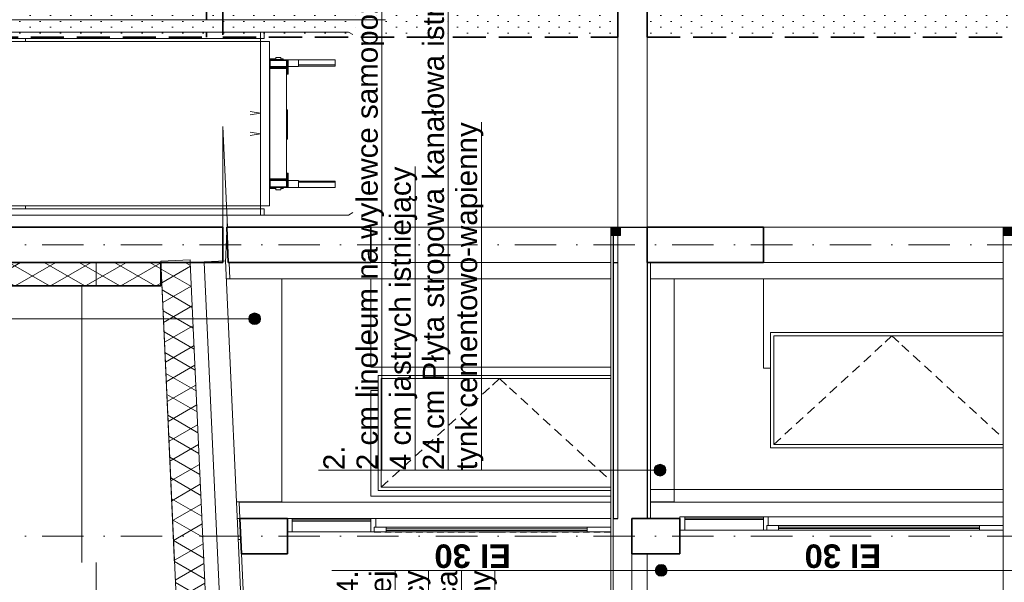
# Model space of a CAD drawing. Header units: millimetres. Extents: x -8078 to 241103, y -4319 to 602442.
# Tile 42 of 148: x 19340 to 27720, y 287270 to 292062. Entities that reach past the tile are written whole.
import ezdxf

# ---------------------------------------------------------------- set-up
doc = ezdxf.new("R2010")
doc.units = ezdxf.units.MM
doc.header["$MEASUREMENT"] = 0
doc.set_wipeout_variables(frame=1)
for name, pattern in [('Krawędzie ukryte', [3.912222, 2.822222, -1.09]), ('Kropki i Kreski', [6.702778, 3.527778, -1.763889, 0, -1.411111]), ('Wipeout_Contour', [1000, 0, -1000])]:
    doc.linetypes.add(name, pattern=pattern)
for name, color, linetype in [('#podkład', 252, 'Continuous'), ('- A - ocieplenie', 7, 'Continuous'), ('2D - Ogólne', 7, 'Continuous'), ('2D - Rysunki i Obrazki', 7, 'Continuous'), ('Konstrukcja - Dach', 7, 'Continuous'), ('Konstrukcja - Siatka mod', 7, 'Continuous'), ('Konstrukcja - Stropy', 7, 'Continuous'), ('Konstrukcja - Ściany działowe', 7, 'Continuous'), ('Konstrukcja - Ściany nośne wew..P', 7, 'Continuous'), ('Konstrukcja - Ściany zewnętrzne', 7, 'Continuous'), ('Opisy - Etykiety', 7, 'Continuous'), ('Opisy - Tekst', 7, 'Continuous')]:
    doc.layers.add(name, color=color, linetype=linetype)
doc.styles.add('STYL_AUTOMATYCZNY_12', font='txt')
doc.styles.add('STYL_AUTOMATYCZNY_3', font='txt')
pattern_1 = [(90, (-1702.6, 957497.23), (-173.20508, 1e-14), [0, -100]), (90, (-1789.2, 957547.23), (-173.20508, 1e-14), [0, -100])]
pattern_2 = [(150, (-1702.6, 957497.23), (-75, -129.90381), []), (210, (-1702.6, 957497.23), (-75, 129.90381), [])]

# ---------------------------------------------------------------- blocks, each defined once
blk = doc.blocks.new('qqe433333')
at = {"layer": '- A - ocieplenie', "linetype": 'Continuous', "lineweight": 15}
h = blk.add_hatch(dxfattribs=at)
h.set_pattern_fill('Izolacja_miękka_0008', color=252, angle=90, style=0, pattern_type=2)
h.set_pattern_definition(pattern_2)
h.paths.add_polyline_path([(-21822.6, 675719.5), (-18850.4, 675719.5), (-18850.4, 675908.8), (-18850.9, 675919.5), (-21822.6, 675919.5)])
at = {"layer": '2D - Ogólne', "linetype": 'Continuous', "lineweight": 0}
for points in [[(-14937.6, 676219.5), (-15022.6, 676219.5), (-15022.6, 676149.5), (-14937.6, 676149.5)], [(-11597.6, 676219.5), (-11682.6, 676219.5), (-11682.6, 676149.5), (-11597.6, 676149.5)]]:
    blk.add_hatch(color=252, dxfattribs=at).paths.add_polyline_path(points)
at = {"layer": 'Konstrukcja - Dach', "linetype": 'Continuous', "lineweight": 15}
h = blk.add_hatch(dxfattribs=at)
h.set_pattern_fill('Izolacja_miękka_0008', color=252, angle=90, style=0, pattern_type=2)
h.set_pattern_definition(pattern_2)
h.paths.add_polyline_path([(-18521.6, 668889.5), (-18521.6, 668689.5), (-18273.1, 668700.8), (-18600.9, 675919.5), (-18850.9, 675919.5), (-18531.7, 668889.5)])
at = {"layer": 'Konstrukcja - Ściany nośne wew..P', "linetype": 'Continuous', "lineweight": 15}
h = blk.add_hatch(dxfattribs=at)
h.set_pattern_fill('Tynk_0008', color=252, angle=90, style=0, pattern_type=2)
h.set_pattern_definition(pattern_1)
h.paths.add_polyline_path([(-21522.6, 677839.5), (-18322.6, 677839.5), (-18322.6, 678139.5), (-21522.6, 678139.5)])
h = blk.add_hatch(dxfattribs=at)
h.set_pattern_fill('Tynk_0008', color=252, angle=90, style=0, pattern_type=2)
h.set_pattern_definition(pattern_1)
h.paths.add_polyline_path([(-14962.6, 677839.5), (-14962.6, 678055.5), (-18322.6, 678055.5), (-18322.6, 677839.5)])
h = blk.add_hatch(dxfattribs=at)
h.set_pattern_fill('Tynk_0008', color=252, angle=90, style=0, pattern_type=2)
h.set_pattern_definition(pattern_1)
h.paths.add_polyline_path([(-14712.6, 678055.5), (-14712.6, 677839.5), (-11642.6, 677839.5), (-11642.6, 678055.5)])
at = {"layer": 'Opisy - Etykiety', "linetype": 'Continuous', "lineweight": 13}
for points in [[(-18052.8, 675390.2), (-18033.7, 675394), (-18017.5, 675404.8), (-18006.6, 675421), (-18002.8, 675440.2), (-18006.6, 675459.3), (-18017.5, 675475.5), (-18033.7, 675486.4), (-18052.8, 675490.2), (-18072, 675486.4), (-18088.2, 675475.5), (-18099, 675459.3), (-18102.8, 675440.2), (-18099, 675421), (-18088.2, 675404.8), (-18072, 675394)], [(-14602.6, 674101.3), (-14583.5, 674105.1), (-14567.2, 674115.9), (-14556.4, 674132.1), (-14552.6, 674151.3), (-14556.4, 674170.4), (-14567.2, 674186.6), (-14583.5, 674197.5), (-14602.6, 674201.3), (-14621.7, 674197.5), (-14638, 674186.6), (-14648.8, 674170.4), (-14652.6, 674151.3), (-14648.8, 674132.1), (-14638, 674115.9), (-14621.7, 674105.1)], [(-14592.6, 673247.6), (-14573.5, 673251.4), (-14557.2, 673262.2), (-14546.4, 673278.4), (-14542.6, 673297.6), (-14546.4, 673316.7), (-14557.2, 673332.9), (-14573.5, 673343.8), (-14592.6, 673347.6), (-14611.7, 673343.8), (-14628, 673332.9), (-14638.8, 673316.7), (-14642.6, 673297.6), (-14638.8, 673278.4), (-14628, 673262.2), (-14611.7, 673251.4)]]:
    blk.add_hatch(color=252, dxfattribs=at).paths.add_polyline_path(points)
at = {"color": 252, "linetype": 'Continuous', "lineweight": 13, "ltscale": 100, "flags": 128}
blk.add_lwpolyline([(-14592.6, 673297.6), (-11342.6, 673297.6)], dxfattribs=at)
at = {"layer": '2D - Ogólne', "color": 252, "linetype": 'Continuous', "lineweight": 13, "ltscale": 100}
blk.add_line((-11682.6, 673987.4), (-14682.6, 673987.4), dxfattribs=at)
at = {"layer": '2D - Ogólne', "color": 252, "linetype": 'Continuous', "lineweight": 13, "ltscale": 100, "flags": 128}
for points in [[(-14937.6, 676219.5), (-14937.6, 676149.5), (-15022.6, 676149.5), (-15022.6, 676219.5)], [(-11597.6, 676219.5), (-11597.6, 676149.5), (-11682.6, 676149.5), (-11682.6, 676219.5)], [(-19402.6, 668689.5), (-19402.6, 675919.5), (-18483.1, 675919.5), (-18151.6, 668689.5)]]:
    blk.add_lwpolyline(points, close=True, dxfattribs=at)
at = {"layer": '2D - Rysunki i Obrazki', "color": 252, "linetype": 'Continuous', "lineweight": 13, "ltscale": 100}
for p, q in [((-20202.6, 677985.5), (-16939.6, 677985.5)), ((-18002.6, 677985.5), (-18002.6, 677985.5)), ((-17972.6, 677881.5), (-20412.6, 677881.5)), ((-17254.6, 677881.5), (-20412.6, 677881.5)), ((-17972.6, 677827.5), (-20412.6, 677827.5)), ((-18002.6, 677827.5), (-20002.6, 677827.5)), ((-20002.6, 677827.5), (-20002.6, 677802.5)), ((-18002.6, 677827.5), (-18002.6, 677881.5)), ((-18002.6, 676377.5), (-18002.6, 677827.5)), ((-17972.6, 677827.5), (-17972.6, 677881.5)), ((-17972.6, 677881.5), (-17254.6, 677881.5)), ((-17254.6, 677881.5), (-17217.6, 677860.5)), ((-17926.6, 677802.5), (-20202.6, 677802.5)), ((-17926.6, 676401.5), (-17926.6, 677802.5)), ((-17926.6, 677654), (-17926.6, 676551)), ((-17873.1, 677654), (-17926.6, 677654)), ((-17766.6, 677646), (-17926.6, 677646)), ((-17921.6, 677646), (-17921.6, 677594)), ((-17921.6, 677641), (-17781.6, 677641)), ((-17873.1, 677666.5), (-17828.6, 677666.5)), ((-17873.1, 677666.5), (-17873.1, 677653)), ((-17867.1, 677647), (-17842.3, 677647)), ((-17842.3, 677647), (-17841.4, 677647)), ((-17842.3, 677647), (-17834.5, 677647)), ((-17828.6, 677653), (-17828.6, 677666.5)), ((-17828.6, 677654), (-17823.7, 677654)), ((-17813.1, 677654), (-17823.7, 677654)), ((-17808.6, 677646), (-17808.6, 677649.5)), ((-17781.6, 677594), (-17781.6, 677646)), ((-17776.6, 677646), (-17776.6, 677523.5)), ((-17776.6, 677646), (-17679.8, 677646)), ((-17766.6, 677523.5), (-17766.6, 677646)), ((-17679.8, 677646), (-17368.6, 677646)), ((-17679.8, 677588), (-17679.8, 677646)), ((-17368.6, 677646), (-17368.6, 677641.8)), ((-17368.6, 677602), (-17368.6, 677646)), ((-17922.6, 676631), (-17922.6, 677574)), ((-17916.6, 677573), (-17922.6, 677573)), ((-17917.6, 677583), (-17785.6, 677583)), ((-17917.6, 677579), (-17785.6, 677579)), ((-17916.6, 677573), (-17788.6, 677573)), ((-17787.6, 677588), (-17915.6, 677588)), ((-17782.6, 677573), (-17788.6, 677573)), ((-17782.6, 676632), (-17782.6, 677573)), ((-17780.6, 677533), (-17780.6, 677574)), ((-17776.6, 677588), (-17679.8, 677588)), ((-17368.6, 677602), (-17679.8, 677602)), ((-17679.8, 677593), (-17368.6, 677593)), ((-17368.6, 677593), (-17368.6, 677602)), ((-17926.6, 677531), (-17922.6, 677531)), ((-17780.6, 677532), (-17780.6, 677533)), ((-17776.6, 677533), (-17776.6, 677532)), ((-17776.6, 677523.5), (-17766.6, 677523.5)), ((-17782.6, 677221), (-17772.6, 677221)), ((-17772.6, 676971), (-17772.6, 677221)), ((-18090.1, 677205.1), (-18002.6, 677190.5)), ((-18002.6, 677190.5), (-18090.1, 677175.9)), ((-18002.6, 676402.5), (-18002.6, 677190.5)), ((-18090.1, 677029.1), (-18002.6, 677014.5)), ((-18002.6, 677014.5), (-18090.1, 676999.9)), ((-18002.6, 676402.5), (-18002.6, 677014.5)), ((-17782.6, 676971), (-17772.6, 676971)), ((-17926.6, 676674), (-17922.6, 676674)), ((-17916.6, 676632), (-17922.6, 676632)), ((-17916.6, 676632), (-17788.6, 676632)), ((-17782.6, 676632), (-17788.6, 676632)), ((-17780.6, 676673), (-17780.6, 676672)), ((-17780.6, 676672), (-17780.6, 676631)), ((-17776.6, 676559), (-17776.6, 676681.5)), ((-17766.6, 676681.5), (-17776.6, 676681.5)), ((-17776.6, 676672), (-17776.6, 676673)), ((-17776.6, 676672), (-17776.6, 676631)), ((-17766.6, 676559), (-17766.6, 676681.5)), ((-17926.6, 676559), (-17766.6, 676559)), ((-17873.1, 676551), (-17926.6, 676551)), ((-17921.6, 676559), (-17921.6, 676611)), ((-17921.6, 676564), (-17781.6, 676564)), ((-17917.6, 676626), (-17785.6, 676626)), ((-17917.6, 676622), (-17785.6, 676622)), ((-17787.6, 676617), (-17915.6, 676617)), ((-17873.1, 676538.5), (-17873.1, 676552)), ((-17867.1, 676558), (-17842.3, 676558)), ((-17842.3, 676558), (-17834.4, 676558)), ((-17842.3, 676558), (-17841.4, 676558)), ((-17828.6, 676552), (-17828.6, 676538.5)), ((-17828.6, 676551), (-17823.7, 676551)), ((-17813.1, 676551), (-17823.7, 676551)), ((-17808.6, 676559), (-17808.6, 676555.5)), ((-17781.6, 676611), (-17781.6, 676559)), ((-17776.6, 676617), (-17679.8, 676617)), ((-17776.6, 676611), (-17776.6, 676559)), ((-17774.8, 676559), (-17679.8, 676559)), ((-17679.8, 676559), (-17679.8, 676617)), ((-17679.8, 676612), (-17368.6, 676612)), ((-17368.6, 676603), (-17679.8, 676603)), ((-17571.8, 676559), (-17679.8, 676559)), ((-17571.8, 676559), (-17368.6, 676559)), ((-17368.6, 676612), (-17368.6, 676603)), ((-17368.6, 676603), (-17368.6, 676559)), ((-17368.6, 676559), (-17368.6, 676563.2)), ((-17873.1, 676538.5), (-17828.6, 676538.5)), ((-20202.6, 676402.5), (-18002.6, 676402.5)), ((-20002.6, 676402.5), (-20002.6, 676377.5)), ((-17926.6, 676401.5), (-18002.6, 676401.5)), ((-17972.6, 676377.5), (-20412.6, 676377.5)), ((-17972.6, 676323.5), (-20412.6, 676323.5)), ((-17254.6, 676323.5), (-20412.6, 676323.5)), ((-20002.6, 676377.5), (-18002.6, 676377.5)), ((-18002.6, 676377.5), (-18002.6, 676323.5)), ((-17972.6, 676377.5), (-17972.6, 676323.5)), ((-17972.6, 676323.5), (-17254.6, 676323.5)), ((-17254.6, 676323.5), (-17217.6, 676344.5))]:
    blk.add_line(p, q, dxfattribs=at)
for centre, radius, start, end in [((-17867.1, 677653), 5.98, 179.8121, 269.8111), ((-17834.5, 677653), 5.98, 270.1889, 0.1879), ((-17813.1, 677649.5), 4.5, 0, 90), ((-17915.6, 677594), 11, 180, 270), ((-17917.6, 677574), 9, 90, 180), ((-17917.6, 677574), 5, 90, 180), ((-17915.6, 677594), 6, 180, 270), ((-17787.6, 677594), 11, 270, 0), ((-17787.6, 677594), 6, 270, 0), ((-17785.6, 677574), 9, 0, 90), ((-17785.6, 677574), 5, 0, 90), ((-17785.6, 677532), 5, 306.8699, 0), ((-17785.6, 677532), 9, 289.4712, 0), ((-17917.6, 676631), 9, 180, 270), ((-17917.6, 676631), 5, 180, 270), ((-17785.6, 676631), 5, 270, 0), ((-17785.6, 676631), 9, 270, 0), ((-17785.6, 676673), 9, 0, 70.5288), ((-17785.6, 676673), 5, 0, 53.1301), ((-17915.6, 676611), 11, 90, 180), ((-17915.6, 676611), 6, 90, 180), ((-17867.1, 676552), 5.98, 90.1889, 180.1879), ((-17834.6, 676552), 5.99, 359.8537, 80.181), ((-17813.1, 676555.5), 4.5, 270, 0), ((-17787.6, 676611), 11, 0, 90), ((-17787.6, 676611), 6, 0, 90)]:
    blk.add_arc(centre, radius, start, end, dxfattribs=at)
at = {"layer": 'Konstrukcja - Dach', "color": 252, "linetype": 'Continuous', "lineweight": 13, "ltscale": 100}
for p, q in [((-18287.4, 676219.5), (-18285.5, 676260.5)), ((-18301, 675920.5), (-18288.9, 676185.5)), ((-18601.9, 675942.2), (-18600.9, 675919.5)), ((-18600.9, 675919.5), (-18301.5, 675933.1)), ((-18600.9, 675919.5), (-18273.1, 668700.8)), ((-18301.5, 675933.1), (-17973.2, 668703.1))]:
    blk.add_line(p, q, dxfattribs=at)
at = {"layer": 'Konstrukcja - Siatka mod', "color": 252, "linetype": 'Kropki i Kreski', "lineweight": 13, "ltscale": 100}
blk.add_line((-21202.6, 676069.5), (2797.4, 676069.5), dxfattribs=at)
at = {"layer": 'Konstrukcja - Stropy', "color": 252, "linetype": 'Continuous', "lineweight": 13, "ltscale": 100}
for p, q in [((-15022.6, 676219.5), (-15002.6, 676219.5)), ((-11682.6, 676219.5), (-11662.6, 676219.5)), ((-14682.6, 675919.5), (-14682.6, 673739.5)), ((-14842.6, 673439.5), (-14842.6, 672342.6))]:
    blk.add_line(p, q, dxfattribs=at)
at = {"layer": 'Konstrukcja - Stropy', "color": 252, "linetype": 'Continuous', "lineweight": 25, "ltscale": 100}
for p, q in [((-14962.6, 676219.5), (-14712.6, 676219.5)), ((-15002.6, 675919.5), (-14962.6, 675919.5)), ((-14712.6, 675919.5), (-14712.6, 673739.5))]:
    blk.add_line(p, q, dxfattribs=at)
at = {"layer": 'Konstrukcja - Stropy', "color": 252, "linetype": 'Continuous', "lineweight": 13, "ltscale": 100, "flags": 128}
blk.add_lwpolyline([(-14962.6, 676219.5), (-14962.6, 675919.5), (-14962.6, 673739.5)], dxfattribs=at)
at = {"layer": 'Konstrukcja - Ściany działowe', "color": 252, "linetype": 'Continuous', "lineweight": 13, "ltscale": 100}
for p, q in [((-18294.6, 675779.5), (-18263.7, 675779.5)), ((-17822.6, 673880.2), (-17822.6, 675779.5)), ((-14482.6, 673880.2), (-14482.6, 675779.5)), ((-18208.3, 673880.2), (-17822.6, 673880.2)), ((-14682.6, 673880.2), (-14482.6, 673880.2))]:
    blk.add_line(p, q, dxfattribs=at)
at = {"layer": 'Konstrukcja - Ściany działowe', "color": 252, "linetype": 'Continuous', "lineweight": 20, "ltscale": 100}
for p, q in [((-18201.9, 673739.5), (-18177.8, 673739.5)), ((-18169.7, 673559.5), (-18193.7, 673559.5))]:
    blk.add_line(p, q, dxfattribs=at)
at = {"layer": 'Konstrukcja - Ściany nośne wew..P', "color": 252, "linetype": 'Krawędzie ukryte', "lineweight": 35, "ltscale": 100}
for p, q in [((-18462.6, 678269.5), (-18462.6, 677839.5)), ((-18322.6, 678139.5), (-18322.6, 677839.5)), ((-14962.6, 678055.5), (-14962.6, 677839.5)), ((-14712.6, 678055.5), (-14712.6, 677839.5)), ((-21522.6, 677839.5), (-18462.6, 677839.5)), ((-18322.6, 677839.5), (-14962.6, 677839.5)), ((-14712.6, 677839.5), (-11642.6, 677839.5))]:
    blk.add_line(p, q, dxfattribs=at)
at = {"layer": 'Konstrukcja - Ściany nośne wew..P', "color": 252, "linetype": 'Continuous', "lineweight": 20, "ltscale": 100}
for p, q in [((-14962.6, 676219.5), (-14962.6, 677839.5)), ((-14712.6, 676219.5), (-14712.6, 677839.5)), ((-18322.6, 677077.2), (-18283.6, 676219.5)), ((-17062.6, 676219.5), (-15022.6, 676219.5)), ((-15002.6, 676219.5), (-14962.6, 676219.5)), ((-13722.6, 676219.5), (-11682.6, 676219.5)), ((-18270, 675919.5), (-18263.7, 675779.5)), ((-15022.6, 675919.5), (-17062.6, 675919.5)), ((-11682.6, 675919.5), (-13722.6, 675919.5)), ((-14682.6, 675779.5), (-14482.6, 675779.5)), ((-18184.2, 673879.5), (-18177.8, 673739.5)), ((-18184.2, 673879.5), (-15022.6, 673879.5)), ((-18177.4, 673880.2), (-18177.4, 673879.5)), ((-14682.6, 673879.5), (-11682.6, 673879.5)), ((-18164.2, 673439.5), (-17953.1, 668789.5)), ((-14712.6, 672342.6), (-14712.6, 673439.5))]:
    blk.add_line(p, q, dxfattribs=at)
at = {"layer": 'Konstrukcja - Ściany nośne wew..P', "color": 252, "linetype": 'Continuous', "lineweight": 35, "ltscale": 100}
for p, q in [((-18290.5, 676219.5), (-18276.8, 675919.5)), ((-18290.5, 676219.5), (-17062.6, 676219.5)), ((-17062.6, 676219.5), (-17062.6, 675919.5)), ((-14712.6, 676219.5), (-14712.6, 675919.5)), ((-14712.6, 676219.5), (-13722.6, 676219.5)), ((-13722.6, 676219.5), (-13722.6, 675919.5)), ((-18276.8, 675919.5), (-17062.6, 675919.5)), ((-14712.6, 675919.5), (-14682.6, 675919.5)), ((-14682.6, 675919.5), (-13722.6, 675919.5)), ((-18177.8, 673739.5), (-18164.2, 673439.5)), ((-14842.6, 673739.5), (-14842.6, 673439.5)), ((-18164.2, 673439.5), (-17772.6, 673439.5)), ((-14842.6, 673439.5), (-14432.6, 673439.5))]:
    blk.add_line(p, q, dxfattribs=at)
at = {"layer": 'Konstrukcja - Ściany nośne wew..P', "color": 252, "linetype": 'Continuous', "lineweight": 35, "ltscale": 100, "flags": 128}
blk.add_lwpolyline([(-14842.6, 673739.5), (-14712.6, 673739.5), (-14682.6, 673739.5)], dxfattribs=at)
at = {"layer": 'Konstrukcja - Ściany zewnętrzne', "color": 252, "linetype": 'Continuous', "lineweight": 20, "ltscale": 100}
blk.add_line((-18322.6, 676219.5), (-18322.6, 677077.2), dxfattribs=at)
at = {"layer": 'Konstrukcja - Ściany zewnętrzne', "color": 252, "linetype": 'Continuous', "lineweight": 35, "ltscale": 100}
for p, q in [((-21522.6, 676219.5), (-18322.6, 676219.5)), ((-18322.6, 676219.5), (-18322.6, 675919.5))]:
    blk.add_line(p, q, dxfattribs=at)
at = {"layer": 'Opisy - Etykiety', "color": 252, "linetype": 'Continuous', "lineweight": 13, "ltscale": 100}
blk.add_line((-14642.6, 673297.6), (-17395.7, 673297.6), dxfattribs=at)
for centre in [(-18052.8, 675440.2), (-14602.6, 674151.3), (-14592.6, 673297.6)]:
    blk.add_circle(centre, 50, dxfattribs=at)
at = {"layer": 'Opisy - Etykiety', "color": 252, "linetype": 'Continuous', "lineweight": 13, "insert": (-17354.5, 673297.6), "char_height": 180, "attachment_point": 3, "rotation": 90, "line_spacing_factor": 0.940699, "style": 'STYL_AUTOMATYCZNY_3'}
blk.add_mtext('\\A1;{\\pqr;\\fArial|b0|i0|c238|p0;\\W1.000000;4.\\P\\pqr;\\fArial|b0|i0|c238|p0;\\L\\W1.000000;\\L2 cm żywica na wylewce samopoziomującej\\P\\pqr;\\fArial|b0|i0|c238|p0;\\L\\W1.000000;\\L4 cm jastrych istniejący\\P\\pqr;\\fArial|b0|i0|c238|p0;\\L\\W1.000000;\\L24 cm Płyta stropowa kanałowa istniejąca\\P\\pqr;\\fArial|b0|i0|c238|p0;\\L\\W1.000000;\\Ltynk cementowo-wapienny }', dxfattribs=at)
at = {"layer": 'Opisy - Tekst', "color": 252, "linetype": 'Continuous', "lineweight": 13, "char_height": 200, "attachment_point": 1, "rotation": 180, "style": 'STYL_AUTOMATYCZNY_12'}
for insert in [(-15870.9, 673318.6), (-12720.1, 673318.6)]:
    blk.add_mtext('\\A1;{\\pql;\\fHelvetica|b1|i0|c238|p0;\\W1.000000;EI 30}', dxfattribs=dict(at, insert=insert))
at = {"color": 252, "linetype": 'Wipeout_Contour', "lineweight": 0, "ltscale": 1925244.806501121}
blk.add_wipeout([(-17062.6, 675779.5), (-17062.6, 675029.5), (-15022.6, 675029.5), (-15022.6, 675779.5)], dxfattribs=at).dxf.layer = 'Konstrukcja - Ściany nośne wew..P'
at = {"color": 252, "linetype": 'Wipeout_Contour', "lineweight": 0, "ltscale": 2870211.947386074}
blk.add_wipeout([(-13722.6, 675019.5), (-13662.6, 675019.5), (-13662.6, 675322.2), (-11682.6, 675322.2), (-11682.6, 675779.5), (-13722.6, 675779.5)], dxfattribs=at).dxf.layer = 'Konstrukcja - Ściany nośne wew..P'
at = {"color": 252, "linetype": 'Wipeout_Contour', "lineweight": 0, "ltscale": 1924619.45506449}
blk.add_wipeout([(-16962.6, 674958.4), (-16962.6, 674930.4), (-15022.6, 674930.4), (-15022.6, 674958.4)], dxfattribs=at).dxf.layer = 'Konstrukcja - Ściany nośne wew..P'
at = {"color": 252, "linetype": 'Wipeout_Contour', "lineweight": 0, "ltscale": 2888113.945018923}
blk.add_wipeout([(-17062.6, 673928.4), (-15022.6, 673928.4), (-15022.6, 673978.4), (-17002.6, 673978.4), (-17002.6, 674828.4), (-17062.6, 674828.4)], dxfattribs=at).dxf.layer = 'Konstrukcja - Ściany nośne wew..P'
at = {"color": 252, "linetype": 'Wipeout_Contour', "lineweight": 0, "ltscale": 1911079.461873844}
blk.add_wipeout([(-13622.6, 674342.2), (-11682.6, 674342.2), (-11682.6, 674370.2), (-13622.6, 674370.2)], dxfattribs=at).dxf.layer = 'Konstrukcja - Ściany nośne wew..P'
at = {"color": 252, "linetype": 'Wipeout_Contour', "lineweight": 0, "ltscale": 1928915.830873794}
blk.add_wipeout([(-17732.6, 673624.5), (-17062.6, 673624.5), (-17062.6, 673739.5), (-17732.6, 673739.5)], dxfattribs=at).dxf.layer = 'Konstrukcja - Ściany nośne wew..P'
at = {"color": 252, "linetype": 'Wipeout_Contour', "lineweight": 0, "ltscale": 1915931.074220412}
blk.add_wipeout([(-14392.6, 673639.5), (-13722.6, 673639.5), (-13722.6, 673754.5), (-14392.6, 673754.5)], dxfattribs=at).dxf.layer = 'Konstrukcja - Ściany nośne wew..P'
at = {"layer": 'Konstrukcja - Ściany nośne wew..P', "color": 252, "linetype": 'Continuous', "lineweight": 20, "ltscale": 100}
for p, q in [((-18263.7, 675779.5), (-15022.6, 675779.5)), ((-17062.6, 675029.5), (-17062.6, 675779.5)), ((-14482.6, 675779.5), (-11682.6, 675779.5)), ((-13722.6, 675019.5), (-13722.6, 675779.5)), ((-15022.6, 675029.5), (-17062.6, 675029.5)), ((-17062.6, 673928.4), (-17062.6, 674828.4)), ((-15022.6, 673928.4), (-17062.6, 673928.4))]:
    blk.add_line(p, q, dxfattribs=at)
at = {"layer": 'Konstrukcja - Ściany nośne wew..P', "color": 252, "linetype": 'Continuous', "lineweight": 35, "ltscale": 100}
for p, q in [((-18177.8, 673739.5), (-17772.6, 673739.5)), ((-14682.6, 673739.5), (-14432.6, 673739.5))]:
    blk.add_line(p, q, dxfattribs=at)
at = {"layer": 'Konstrukcja - Ściany nośne wew..P', "color": 252, "linetype": 'Continuous', "lineweight": 13, "ltscale": 100}
for p, q in [((-17772.6, 673739.5), (-17732.6, 673739.5)), ((-17732.6, 673739.5), (-17732.6, 673624.5)), ((-14432.6, 673754.5), (-14432.6, 673739.5)), ((-14432.6, 673754.5), (-14392.6, 673754.5)), ((-14392.6, 673754.5), (-14392.6, 673639.5)), ((-17772.6, 673624.5), (-17732.6, 673624.5)), ((-14432.6, 673639.5), (-14392.6, 673639.5))]:
    blk.add_line(p, q, dxfattribs=at)
at = {"layer": 'Konstrukcja - Ściany nośne wew..P', "color": 252, "linetype": 'Continuous', "lineweight": 35, "ltscale": 100, "flags": 128}
for points in [[(-17772.6, 673739.5), (-17772.6, 673624.5), (-17772.6, 673439.5)], [(-14432.6, 673739.5), (-14432.6, 673639.5), (-14432.6, 673439.5)]]:
    blk.add_lwpolyline(points, dxfattribs=at)
at = {"color": 252, "linetype": 'Wipeout_Contour', "lineweight": 0, "ltscale": 2420723.774435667}
blk.add_wipeout([(-19522.6, 673365), (-18734.9, 673365), (-18850.4, 675908.8), (-18850.4, 675719.5), (-19522.6, 675719.5)], dxfattribs=at).dxf.layer = '- A - ocieplenie'
at = {"color": 252, "linetype": 'Wipeout_Contour', "lineweight": 0, "ltscale": 1911973.281056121}
blk.add_wipeout([(-13622.6, 675322.2), (-13622.6, 675294.2), (-11682.6, 675294.2), (-11682.6, 675322.2)], dxfattribs=at).dxf.layer = 'Konstrukcja - Ściany nośne wew..P'
at = {"color": 252, "linetype": 'Wipeout_Contour', "lineweight": 0, "ltscale": 1923734.392358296}
blk.add_wipeout([(-16962.6, 673978.4), (-15022.6, 673978.4), (-15022.6, 674006.4), (-16962.6, 674006.4)], dxfattribs=at).dxf.layer = 'Konstrukcja - Ściany nośne wew..P'
at = {"color": 252, "linetype": 'Wipeout_Contour', "lineweight": 0, "ltscale": 1923582.643816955}
blk.add_wipeout([(-17022.6, 673664.5), (-15022.6, 673664.5), (-15022.6, 673739.5), (-17022.6, 673739.5)], dxfattribs=at).dxf.layer = 'Konstrukcja - Ściany nośne wew..P'
at = {"color": 252, "linetype": 'Wipeout_Contour', "lineweight": 0, "ltscale": 1910600.106331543}
blk.add_wipeout([(-13682.6, 673679.5), (-11682.6, 673679.5), (-11682.6, 673754.5), (-13682.6, 673754.5)], dxfattribs=at).dxf.layer = 'Konstrukcja - Ściany nośne wew..P'
at = {"layer": '- A - ocieplenie', "color": 252, "linetype": 'Continuous', "lineweight": 35, "ltscale": 100}
for p in [(-18850.4, 675919.5), (-21822.6, 675719.5)]:
    blk.add_line(p, (-18850.4, 675719.5), dxfattribs=at)
at = {"layer": '- A - ocieplenie', "color": 252, "linetype": 'Continuous', "lineweight": 20, "ltscale": 100}
blk.add_line((-19522.6, 675719.5), (-19522.6, 673365), dxfattribs=at)
at = {"layer": 'Konstrukcja - Dach', "color": 252, "linetype": 'Continuous', "lineweight": 13, "ltscale": 100}
for q in [(-18601.9, 675942.2), (-18522.6, 668689.5)]:
    blk.add_line((-18851.4, 675930.8), q, dxfattribs=at)
at = {"layer": 'Konstrukcja - Stropy', "color": 252, "linetype": 'Continuous', "lineweight": 13, "ltscale": 100}
blk.add_line((-15002.6, 673739.5), (-15002.6, 672042.6), dxfattribs=at)
at = {"layer": 'Konstrukcja - Stropy', "color": 252, "linetype": 'Continuous', "lineweight": 25, "ltscale": 100}
blk.add_line((-15002.6, 673739.5), (-14962.6, 673739.5), dxfattribs=at)
at = {"layer": 'Konstrukcja - Stropy', "color": 252, "linetype": 'Continuous', "lineweight": 13, "ltscale": 100, "flags": 128}
for points in [[(-15022.6, 673739.5), (-15022.6, 673664.5), (-15022.6, 673624.5), (-15022.6, 672042.6)], [(-11682.6, 673739.5), (-11682.6, 673679.5), (-11682.6, 673639.5), (-11682.6, 672042.6)]]:
    blk.add_lwpolyline(points, dxfattribs=at)
at = {"layer": 'Konstrukcja - Ściany nośne wew..P', "color": 252, "linetype": 'Continuous', "lineweight": 13, "ltscale": 100}
for p, q in [((-17732.6, 673739.5), (-17062.6, 673739.5)), ((-17062.6, 673727.5), (-17732.6, 673727.5)), ((-17732.6, 673715.5), (-17062.6, 673715.5)), ((-17062.6, 673739.5), (-17062.6, 673624.5)), ((-17062.6, 673739.5), (-17022.6, 673739.5)), ((-17022.6, 673739.5), (-15022.6, 673739.5)), ((-17022.6, 673739.5), (-17022.6, 673664.5)), ((-14392.6, 673754.5), (-13722.6, 673754.5)), ((-13722.6, 673742.5), (-14392.6, 673742.5)), ((-14392.6, 673730.5), (-13722.6, 673730.5)), ((-13722.6, 673754.5), (-13722.6, 673639.5)), ((-13722.6, 673754.5), (-13682.6, 673754.5)), ((-13682.6, 673754.5), (-11682.6, 673754.5)), ((-13682.6, 673754.5), (-13682.6, 673679.5)), ((-17732.6, 673624.5), (-17062.6, 673624.5)), ((-17034.6, 673664.5), (-17034.6, 673624.5)), ((-17034.6, 673624.4), (-16979.6, 673624.4)), ((-17022.6, 673664.6), (-16979.6, 673664.6)), ((-15112, 673664.6), (-15167, 673664.6)), ((-15112, 673624.4), (-15167, 673624.4)), ((-15034, 673664.6), (-15077.6, 673664.6)), ((-15022.6, 673624.4), (-15077.6, 673624.4)), ((-14392.6, 673639.5), (-13722.6, 673639.5)), ((-13694.6, 673679.5), (-13694.6, 673639.5)), ((-13694.6, 673639.4), (-13639.6, 673639.4)), ((-13682.6, 673679.6), (-13639.6, 673679.6)), ((-11772, 673679.6), (-11827, 673679.6)), ((-11772, 673639.4), (-11827, 673639.4)), ((-11694, 673679.6), (-11737.6, 673679.6)), ((-11682.6, 673639.4), (-11737.6, 673639.4))]:
    blk.add_line(p, q, dxfattribs=at)
at = {"layer": 'Konstrukcja - Ściany zewnętrzne', "color": 252, "linetype": 'Continuous', "lineweight": 35, "ltscale": 100}
for p, q in [((-21522.6, 675919.5), (-18850.4, 675919.5)), ((-18850.4, 675919.5), (-18322.6, 675919.5))]:
    blk.add_line(p, q, dxfattribs=at)
at = {"layer": 'Opisy - Etykiety', "color": 252, "linetype": 'Continuous', "lineweight": 13, "ltscale": 100}
blk.add_line((-18102.8, 675440.2), (-22069, 675440.2), dxfattribs=at)
at = {"color": 252, "linetype": 'Wipeout_Contour', "lineweight": 0, "ltscale": 3830695.691718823}
blk.add_wipeout([(-13634.6, 675294.2), (-13622.6, 675294.2), (-13622.6, 675322.2), (-13662.6, 675322.2), (-13662.6, 674342.2), (-13622.6, 674342.2), (-13622.6, 674370.2), (-13634.6, 674370.2)], dxfattribs=at).dxf.layer = 'Konstrukcja - Ściany nośne wew..P'
at = {"color": 252, "linetype": 'Wipeout_Contour', "lineweight": 0, "ltscale": 3856001.139053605}
blk.add_wipeout([(-16974.6, 674930.4), (-16962.6, 674930.4), (-16962.6, 674958.4), (-17002.6, 674958.4), (-17002.6, 673978.4), (-16962.6, 673978.4), (-16962.6, 674006.4), (-16974.6, 674006.4)], dxfattribs=at).dxf.layer = 'Konstrukcja - Ściany nośne wew..P'
at = {"color": 252, "linetype": 'Wipeout_Contour', "lineweight": 0, "ltscale": 1923747.440429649}
blk.add_wipeout([(-16934.6, 673624.5), (-15222.6, 673624.5), (-15222.6, 673664.5), (-16934.6, 673664.5)], dxfattribs=at).dxf.layer = 'Konstrukcja - Ściany nośne wew..P'
at = {"color": 252, "linetype": 'Wipeout_Contour', "lineweight": 0, "ltscale": 1910764.448390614}
blk.add_wipeout([(-13594.6, 673639.5), (-11882.6, 673639.5), (-11882.6, 673679.5), (-13594.6, 673679.5)], dxfattribs=at).dxf.layer = 'Konstrukcja - Ściany nośne wew..P'
at = {"layer": 'Konstrukcja - Siatka mod', "color": 252, "linetype": 'Kropki i Kreski', "lineweight": 13, "ltscale": 100}
blk.add_line((-21202.6, 673589.5), (2797.4, 673589.5), dxfattribs=at)
at = {"layer": 'Konstrukcja - Ściany nośne wew..P', "color": 252, "linetype": 'Continuous', "lineweight": 13, "ltscale": 100}
for p, q in [((-16945.2, 673664.6), (-16890.2, 673664.6)), ((-16945.2, 673624.4), (-16890.2, 673624.4)), ((-16934.6, 673664.5), (-15222.6, 673664.5)), ((-16934.6, 673664.5), (-16934.6, 673624.5)), ((-15222.6, 673650.5), (-16934.6, 673650.5)), ((-16934.6, 673638.5), (-15222.6, 673638.5)), ((-16934.6, 673624.5), (-15222.6, 673624.5)), ((-16855.8, 673664.6), (-16800.8, 673664.6)), ((-16855.8, 673624.4), (-16800.8, 673624.4)), ((-16766.4, 673664.6), (-16711.4, 673664.6)), ((-16766.4, 673624.4), (-16711.4, 673624.4)), ((-16677, 673664.6), (-16622, 673664.6)), ((-16677, 673624.4), (-16622, 673624.4)), ((-16587.6, 673664.6), (-16532.6, 673664.6)), ((-16587.6, 673624.4), (-16532.6, 673624.4)), ((-16498.2, 673664.6), (-16443.2, 673664.6)), ((-16498.2, 673624.4), (-16443.2, 673624.4)), ((-16408.8, 673664.6), (-16353.8, 673664.6)), ((-16408.8, 673624.4), (-16353.8, 673624.4)), ((-16319.4, 673664.6), (-16264.4, 673664.6)), ((-16319.4, 673624.4), (-16264.4, 673624.4)), ((-16230, 673664.6), (-16213.8, 673664.6)), ((-16230, 673624.4), (-16213.8, 673624.4)), ((-16213.8, 673664.6), (-16175, 673664.6)), ((-16213.8, 673624.4), (-16175, 673624.4)), ((-16140.6, 673664.6), (-16085.6, 673664.6)), ((-16140.6, 673624.4), (-16085.6, 673624.4)), ((-16083.6, 673664.6), (-16028.6, 673664.6)), ((-16083.6, 673624.4), (-16028.6, 673624.4)), ((-15973.6, 673664.6), (-16028.6, 673664.6)), ((-15973.6, 673624.4), (-16028.6, 673624.4)), ((-15916.6, 673664.6), (-15971.6, 673664.6)), ((-15916.6, 673624.4), (-15971.6, 673624.4)), ((-15843.4, 673664.6), (-15882.2, 673664.6)), ((-15843.4, 673624.4), (-15882.2, 673624.4)), ((-15827.2, 673664.6), (-15843.4, 673664.6)), ((-15827.2, 673624.4), (-15843.4, 673624.4)), ((-15737.8, 673664.6), (-15792.8, 673664.6)), ((-15737.8, 673624.4), (-15792.8, 673624.4)), ((-15648.4, 673664.6), (-15703.4, 673664.6)), ((-15648.4, 673624.4), (-15703.4, 673624.4)), ((-15559, 673664.6), (-15614, 673664.6)), ((-15559, 673624.4), (-15614, 673624.4)), ((-15469.6, 673664.6), (-15524.6, 673664.6)), ((-15469.6, 673624.4), (-15524.6, 673624.4)), ((-15380.2, 673664.6), (-15435.2, 673664.6)), ((-15380.2, 673624.4), (-15435.2, 673624.4)), ((-15290.8, 673664.6), (-15345.8, 673664.6)), ((-15290.8, 673624.4), (-15345.8, 673624.4)), ((-15201.4, 673664.6), (-15256.4, 673664.6)), ((-15201.4, 673624.4), (-15256.4, 673624.4)), ((-15222.6, 673664.5), (-15222.6, 673624.5)), ((-15222.6, 673664.5), (-15022.6, 673664.5)), ((-15222.6, 673624.5), (-15022.6, 673624.5)), ((-13605.2, 673679.6), (-13550.2, 673679.6)), ((-13605.2, 673639.4), (-13550.2, 673639.4)), ((-13594.6, 673679.5), (-11882.6, 673679.5)), ((-13594.6, 673679.5), (-13594.6, 673639.5)), ((-11882.6, 673665.5), (-13594.6, 673665.5)), ((-13594.6, 673653.5), (-11882.6, 673653.5)), ((-13594.6, 673639.5), (-11882.6, 673639.5)), ((-13515.8, 673679.6), (-13460.8, 673679.6)), ((-13515.8, 673639.4), (-13460.8, 673639.4)), ((-13426.4, 673679.6), (-13371.4, 673679.6)), ((-13426.4, 673639.4), (-13371.4, 673639.4)), ((-13337, 673679.6), (-13282, 673679.6)), ((-13337, 673639.4), (-13282, 673639.4)), ((-13247.6, 673679.6), (-13192.6, 673679.6)), ((-13247.6, 673639.4), (-13192.6, 673639.4)), ((-13158.2, 673679.6), (-13103.2, 673679.6)), ((-13158.2, 673639.4), (-13103.2, 673639.4)), ((-13068.8, 673679.6), (-13013.8, 673679.6)), ((-13068.8, 673639.4), (-13013.8, 673639.4)), ((-12979.4, 673679.6), (-12924.4, 673679.6)), ((-12979.4, 673639.4), (-12924.4, 673639.4)), ((-12890, 673679.6), (-12875, 673679.6)), ((-12890, 673639.4), (-12875, 673639.4)), ((-12875, 673679.6), (-12835, 673679.6)), ((-12875, 673639.4), (-12835, 673639.4)), ((-12800.6, 673679.6), (-12745.6, 673679.6)), ((-12800.6, 673639.4), (-12745.6, 673639.4)), ((-12743.6, 673679.6), (-12688.6, 673679.6)), ((-12743.6, 673639.4), (-12688.6, 673639.4)), ((-12633.6, 673679.6), (-12688.6, 673679.6)), ((-12633.6, 673639.4), (-12688.6, 673639.4)), ((-12576.6, 673679.6), (-12631.6, 673679.6)), ((-12576.6, 673639.4), (-12631.6, 673639.4)), ((-12502.2, 673679.6), (-12542.2, 673679.6)), ((-12502.2, 673639.4), (-12542.2, 673639.4)), ((-12487.2, 673679.6), (-12502.2, 673679.6)), ((-12487.2, 673639.4), (-12502.2, 673639.4)), ((-12397.8, 673679.6), (-12452.8, 673679.6)), ((-12397.8, 673639.4), (-12452.8, 673639.4)), ((-12308.4, 673679.6), (-12363.4, 673679.6)), ((-12308.4, 673639.4), (-12363.4, 673639.4)), ((-12219, 673679.6), (-12274, 673679.6)), ((-12219, 673639.4), (-12274, 673639.4)), ((-12129.6, 673679.6), (-12184.6, 673679.6)), ((-12129.6, 673639.4), (-12184.6, 673639.4)), ((-12040.2, 673679.6), (-12095.2, 673679.6)), ((-12040.2, 673639.4), (-12095.2, 673639.4)), ((-11950.8, 673679.6), (-12005.8, 673679.6)), ((-11950.8, 673639.4), (-12005.8, 673639.4)), ((-11861.4, 673679.6), (-11916.4, 673679.6)), ((-11861.4, 673639.4), (-11916.4, 673639.4)), ((-11882.6, 673679.5), (-11882.6, 673639.5)), ((-11882.6, 673679.5), (-11682.6, 673679.5)), ((-11882.6, 673639.5), (-11682.6, 673639.5))]:
    blk.add_line(p, q, dxfattribs=at)
at = {"layer": 'Konstrukcja - Ściany nośne wew..P', "color": 252, "linetype": 'Continuous', "lineweight": 13, "ltscale": 100, "flags": 128}
for points in [[(-17062.6, 673624.5), (-17034.6, 673624.5), (-16934.6, 673624.5)], [(-17034.6, 673664.5), (-17022.6, 673664.5), (-16934.6, 673664.5)], [(-13722.6, 673639.5), (-13694.6, 673639.5), (-13594.6, 673639.5)], [(-13694.6, 673679.5), (-13682.6, 673679.5), (-13594.6, 673679.5)]]:
    blk.add_lwpolyline(points, dxfattribs=at)
at = {"color": 252, "linetype": 'Wipeout_Contour', "lineweight": 0, "ltscale": 1911549.650517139}
blk.add_wipeout([(-13634.6, 675294.2), (-13634.6, 674370.2), (-11682.6, 674370.2), (-11682.6, 675294.2)], dxfattribs=at).dxf.layer = 'Konstrukcja - Ściany nośne wew..P'
at = {"color": 252, "linetype": 'Wipeout_Contour', "lineweight": 0, "ltscale": 1924200.216244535}
blk.add_wipeout([(-16974.6, 674930.4), (-16974.6, 674006.4), (-15022.6, 674006.4), (-15022.6, 674930.4)], dxfattribs=at).dxf.layer = 'Konstrukcja - Ściany nośne wew..P'
at = {"layer": 'Konstrukcja - Stropy', "color": 252, "linetype": 'Continuous', "lineweight": 13, "ltscale": 100}
for p, q in [((-15022.6, 676219.5), (-15022.6, 673739.5)), ((-11682.6, 676219.5), (-11682.6, 673739.5))]:
    blk.add_line(p, q, dxfattribs=at)
at = {"layer": 'Konstrukcja - Stropy', "color": 252, "linetype": 'Continuous', "lineweight": 25, "ltscale": 100, "flags": 128}
blk.add_lwpolyline([(-15002.6, 676219.5), (-15002.6, 675919.5), (-15002.6, 673739.5)], dxfattribs=at)
at = {"layer": 'Konstrukcja - Ściany nośne wew..P', "color": 252, "linetype": 'Continuous', "lineweight": 13, "ltscale": 100}
for p, q in [((-13662.6, 675322.2), (-13622.6, 675322.2)), ((-13662.6, 674342.2), (-13662.6, 675322.2)), ((-11682.6, 675294.2), (-13634.6, 675294.2)), ((-13634.6, 675294.2), (-13634.6, 674370.2)), ((-13622.6, 675322.2), (-11682.6, 675322.2)), ((-12687.5, 675240), (-12628.6, 675294.2)), ((-12569.7, 675240), (-12628.6, 675294.2)), ((-12772.9, 675161.6), (-12714, 675215.7)), ((-12484.3, 675161.6), (-12543.2, 675215.7)), ((-12868.7, 675073.7), (-12809.7, 675127.8)), ((-12388.5, 675073.7), (-12447.5, 675127.8)), ((-12964.4, 674985.7), (-12905.5, 675039.9)), ((-12292.8, 674985.7), (-12351.7, 675039.9)), ((-17002.6, 674958.4), (-16962.6, 674958.4)), ((-17002.6, 673978.4), (-17002.6, 674958.4)), ((-16962.6, 674958.4), (-15022.6, 674958.4)), ((-15022.6, 674930.4), (-16974.6, 674930.4)), ((-16974.6, 674930.4), (-16974.6, 674006.4)), ((-16027.5, 674876.2), (-15968.6, 674930.4)), ((-15909.7, 674876.2), (-15968.6, 674930.4)), ((-13060.1, 674897.8), (-13001.2, 674951.9)), ((-12197.1, 674897.8), (-12256, 674951.9)), ((-16112.9, 674797.8), (-16054, 674851.9)), ((-15824.3, 674797.8), (-15883.2, 674851.9)), ((-13155.9, 674809.9), (-13097, 674864)), ((-12101.3, 674809.9), (-12160.2, 674864)), ((-16208.7, 674709.9), (-16149.7, 674764)), ((-15728.5, 674709.9), (-15787.5, 674764)), ((-13251.6, 674721.9), (-13192.7, 674776)), ((-12005.6, 674721.9), (-12064.5, 674776)), ((-16304.4, 674621.9), (-16245.5, 674676)), ((-15632.8, 674621.9), (-15691.7, 674676)), ((-13347.4, 674634), (-13288.4, 674688.1)), ((-11909.8, 674634), (-11968.7, 674688.1)), ((-16400.1, 674534), (-16341.2, 674588.1)), ((-15537.1, 674534), (-15596, 674588.1)), ((-13443.1, 674546), (-13384.2, 674600.2)), ((-11814.1, 674546), (-11873, 674600.2)), ((-16495.9, 674446), (-16437, 674500.2)), ((-15441.3, 674446), (-15500.2, 674500.2)), ((-13538.9, 674458.1), (-13479.9, 674512.2)), ((-11718.3, 674458.1), (-11777.3, 674512.2)), ((-16591.6, 674358.1), (-16532.7, 674412.2)), ((-15345.6, 674358.1), (-15404.5, 674412.2)), ((-13634.6, 674370.2), (-13575.7, 674424.3)), ((-13634.6, 674370.2), (-11682.6, 674370.2)), ((-16687.4, 674270.2), (-16628.4, 674324.3)), ((-15249.8, 674270.2), (-15308.7, 674324.3)), ((-13622.6, 674342.2), (-13662.6, 674342.2)), ((-11682.6, 674342.2), (-13622.6, 674342.2)), ((-16783.1, 674182.2), (-16724.2, 674236.3)), ((-15154.1, 674182.2), (-15213, 674236.3)), ((-16878.9, 674094.3), (-16819.9, 674148.4)), ((-15058.3, 674094.3), (-15117.3, 674148.4)), ((-16974.6, 674006.4), (-16915.7, 674060.5)), ((-16962.6, 673978.4), (-17002.6, 673978.4)), ((-16974.6, 674006.4), (-15022.6, 674006.4)), ((-15022.6, 673978.4), (-16962.6, 673978.4))]:
    blk.add_line(p, q, dxfattribs=at)
at = {"layer": 'Konstrukcja - Ściany nośne wew..P', "color": 252, "linetype": 'Continuous', "lineweight": 20, "ltscale": 100}
for p, q in [((-13662.6, 675019.5), (-13722.6, 675019.5)), ((-17062.6, 674828.4), (-17002.6, 674828.4))]:
    blk.add_line(p, q, dxfattribs=at)
at = {"layer": 'Opisy - Etykiety', "color": 252, "linetype": 'Continuous', "lineweight": 13, "ltscale": 100}
blk.add_line((-14652.6, 674151.3), (-17508.9, 674151.3), dxfattribs=at)
at = {"layer": 'Opisy - Etykiety', "color": 252, "linetype": 'Continuous', "lineweight": 13, "insert": (-17467.7, 674151.3), "char_height": 180, "attachment_point": 1, "rotation": 90, "line_spacing_factor": 0.940136, "style": 'STYL_AUTOMATYCZNY_3'}
blk.add_mtext('\\A1;{\\pql;\\fArial|b0|i0|c238|p0;\\W1.000000;2.\\P\\pql;\\fArial|b0|i0|c238|p0;\\L\\W1.000000;\\L2 cm linoleum na wylewce samopoziomującej\\P\\pql;\\fArial|b0|i0|c238|p0;\\L\\W1.000000;\\L4 cm jastrych istniejący\\P\\pql;\\fArial|b0|i0|c238|p0;\\L\\W1.000000;\\L24 cm Płyta stropowa kanałowa istniejąca\\P\\pql;\\fArial|b0|i0|c238|p0;\\L\\W1.000000;\\Ltynk cementowo-wapienny }', dxfattribs=at)

msp = doc.modelspace()

# ---------------------------------------------------------------- block references
at = {"layer": '#podkład'}
msp.add_blockref('qqe433333', (39392.7, -385925.5), dxfattribs=at)

doc.saveas('drawing.dxf')
